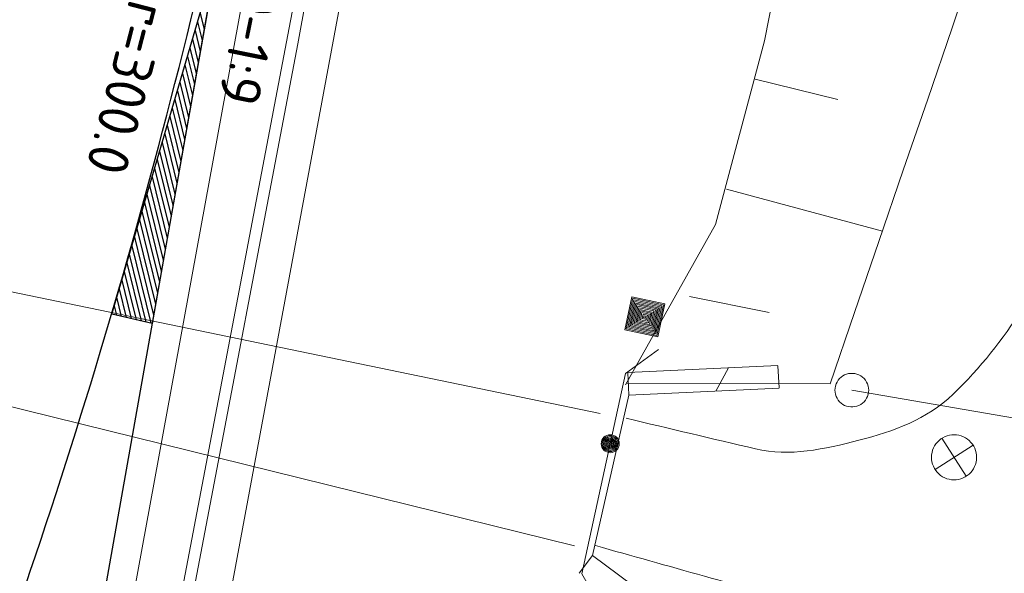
# Model space of a CAD drawing. Header units: metres. Extents: x 3425540 to 3446143, y 5432760 to 5444637.
# Tile 197 of 256: x 3436061 to 3436105, y 5440490 to 5440515. Entities that reach past the tile are written whole.
import ezdxf
from ezdxf.enums import TextEntityAlignment as Align

# ---------------------------------------------------------------- set-up
doc = ezdxf.new("R2010")
doc.units = ezdxf.units.M
for name, color, linetype, lineweight in [('B_Bestand', 9, 'Continuous', 18), ('B_Böschung', 9, 'Continuous', 18), ('B_Flurgrenzen', 9, 'Continuous', 18), ('B_Gleisachse', 9, 'Continuous', 25), ('Bestand Kabeltröge', 9, 'Continuous', 18), ('Bestand_Neu_Strecke 3433', 9, 'Continuous', 18)]:
    doc.layers.add(name, color=color, linetype=linetype, lineweight=lineweight)
doc.styles.get("Standard").update_dxf_attribs({"font": 'isocpeur.ttf'})

msp = doc.modelspace()

# ---------------------------------------------------------------- linework, layer by layer
at = {"layer": 'B_Bestand'}
for p, q in [((3436086.843, 5440497.281), (3436054.078, 5440504.061)), ((3436054.194, 5440499.194), (3436085.708, 5440491.418)), ((3436094.729, 5440499.41), (3436088.073, 5440499.102)), ((3436088.118, 5440498.118), (3436088.073, 5440499.089)), ((3436092.531, 5440499.309), (3436091.978, 5440498.282)), ((3436094.774, 5440498.426), (3436094.729, 5440499.397)), ((3436094.775, 5440498.412), (3436088.119, 5440498.104)), ((3436088.119, 5440498.104), (3436086.508, 5440490.991)), ((3436102.002, 5440496.186), (3436103.072, 5440494.499)), ((3436103.378, 5440495.882), (3436101.696, 5440494.803)), ((3436085.919, 5440490.2), (3436086.5, 5440490.981)), ((3436096.071, 5440483.869), (3436086.508, 5440490.991))]:
    msp.add_line(p, q, dxfattribs=at)
for points in [[(3436088.243, 5440502.466), (3436087.93, 5440500.999), (3436089.397, 5440500.686), (3436089.71, 5440502.153), (3436088.243, 5440502.466)], [(3436088.289, 5440502.396), (3436087.999, 5440501.039), (3436089.356, 5440500.749), (3436089.646, 5440502.106), (3436088.289, 5440502.396)], [(3436088.334, 5440502.326), (3436088.069, 5440501.084), (3436089.311, 5440500.819), (3436089.576, 5440502.061), (3436088.334, 5440502.326)], [(3436088.379, 5440502.256), (3436088.139, 5440501.129), (3436089.265, 5440500.889), (3436089.506, 5440502.015), (3436088.379, 5440502.256)], [(3436088.425, 5440502.186), (3436088.209, 5440501.175), (3436089.22, 5440500.959), (3436089.435, 5440501.97), (3436088.425, 5440502.186)], [(3436088.47, 5440502.116), (3436088.279, 5440501.22), (3436089.174, 5440501.029), (3436089.365, 5440501.925), (3436088.47, 5440502.116)], [(3436088.516, 5440502.046), (3436088.349, 5440501.266), (3436089.129, 5440501.1), (3436089.295, 5440501.879), (3436088.516, 5440502.046)], [(3436088.561, 5440501.975), (3436088.419, 5440501.311), (3436089.084, 5440501.169), (3436089.225, 5440501.834), (3436088.561, 5440501.975)], [(3436088.606, 5440501.905), (3436088.489, 5440501.357), (3436089.038, 5440501.24), (3436089.155, 5440501.788), (3436088.606, 5440501.905)], [(3436088.652, 5440501.835), (3436088.56, 5440501.402), (3436088.993, 5440501.31), (3436089.085, 5440501.743), (3436088.652, 5440501.835)], [(3436088.697, 5440501.765), (3436088.63, 5440501.448), (3436088.947, 5440501.38), (3436089.015, 5440501.697), (3436088.697, 5440501.765)], [(3436088.743, 5440501.695), (3436088.7, 5440501.493), (3436088.902, 5440501.45), (3436088.945, 5440501.652), (3436088.743, 5440501.695)], [(3436088.788, 5440501.625), (3436088.77, 5440501.538), (3436088.856, 5440501.52), (3436088.875, 5440501.607), (3436088.788, 5440501.625)], [(3436089.435, 5440500.128), (3436087.97, 5440499.059), (3436086.026, 5440490.177), (3436086.977, 5440488.525)], [(3436102.32, 5440494.365), (3436102.424, 5440494.348), (3436102.528, 5440494.341), (3436102.633, 5440494.346), (3436102.736, 5440494.362), (3436102.838, 5440494.388), (3436102.936, 5440494.425), (3436103.029, 5440494.471), (3436103.118, 5440494.528), (3436103.2, 5440494.593), (3436103.274, 5440494.666), (3436103.341, 5440494.747), (3436103.398, 5440494.834), (3436103.447, 5440494.927), (3436103.485, 5440495.025), (3436103.513, 5440495.126), (3436103.53, 5440495.229), (3436103.536, 5440495.333), (3436103.532, 5440495.438), (3436103.516, 5440495.542), (3436103.49, 5440495.643), (3436103.453, 5440495.741), (3436103.407, 5440495.835), (3436103.35, 5440495.923), (3436103.285, 5440496.005), (3436103.212, 5440496.08), (3436103.131, 5440496.146), (3436103.043, 5440496.204), (3436102.951, 5440496.252), (3436102.853, 5440496.291), (3436102.752, 5440496.318), (3436102.649, 5440496.336), (3436102.544, 5440496.342), (3436102.44, 5440496.337), (3436102.336, 5440496.322), (3436102.235, 5440496.295), (3436102.137, 5440496.259), (3436102.043, 5440496.212), (3436101.955, 5440496.156), (3436101.873, 5440496.09), (3436101.798, 5440496.017), (3436101.732, 5440495.936), (3436101.674, 5440495.849), (3436101.626, 5440495.756), (3436101.587, 5440495.658), (3436101.559, 5440495.558), (3436101.542, 5440495.454), (3436101.536, 5440495.35), (3436101.541, 5440495.245), (3436101.556, 5440495.142), (3436101.583, 5440495.04), (3436101.619, 5440494.942), (3436101.666, 5440494.849), (3436101.722, 5440494.76), (3436101.787, 5440494.678), (3436101.861, 5440494.604), (3436101.942, 5440494.537), (3436102.029, 5440494.479), (3436102.122, 5440494.431), (3436102.219, 5440494.393), (3436102.32, 5440494.365)]]:
    msp.add_lwpolyline(points, dxfattribs=at)
for radius in [0.4, 0.35, 0.3, 0.25, 0.2, 0.15, 0.1, 0.05]:
    msp.add_circle((3436087.289, 5440495.946), radius, dxfattribs=at)
for points, knots in [([(3436108.086, 5440505.803), (3436107.246, 5440504.511), (3436106.406, 5440503.218), (3436105.566, 5440501.925), (3436104.682, 5440500.564), (3436103.722, 5440499.324), (3436102.497, 5440498.145), (3436101.326, 5440497.018), (3436099.851, 5440496.494), (3436098.317, 5440496.097), (3436096.803, 5440495.706), (3436095.229, 5440495.361), (3436093.739, 5440495.714), (3436091.826, 5440496.167), (3436089.913, 5440496.62), (3436088, 5440497.073)], [0, 0, 0, 0, 0.187695, 0.187695, 0.187695, 0.385298, 0.385298, 0.385298, 0.574206, 0.574206, 0.574206, 0.760648, 0.760648, 0.760648, 1, 1, 1, 1]), ([(3436086.638, 5440491.422), (3436089.856, 5440490.52), (3436093.074, 5440489.618), (3436096.292, 5440488.716), (3436098.492, 5440488.1), (3436100.628, 5440487.303), (3436102.76, 5440486.45), (3436105.093, 5440485.517), (3436107.216, 5440484.228), (3436109.338, 5440482.848), (3436110.86, 5440481.858), (3436112.233, 5440480.759), (3436113.508, 5440479.45), (3436115.612, 5440477.29), (3436117.267, 5440474.931), (3436118.859, 5440472.366), (3436120.525, 5440469.681), (3436121.892, 5440467.027), (3436122.863, 5440463.976), (3436123.82, 5440460.968), (3436124.504, 5440457.948), (3436124.205, 5440454.907), (3436123.95, 5440452.319), (3436123.696, 5440449.73), (3436123.441, 5440447.141)], [0, 0, 0, 0, 0.154476, 0.154476, 0.154476, 0.26007, 0.26007, 0.26007, 0.375619, 0.375619, 0.375619, 0.458498, 0.458498, 0.458498, 0.595283, 0.595283, 0.595283, 0.738517, 0.738517, 0.738517, 0.879768, 0.879768, 0.879768, 1, 1, 1, 1])]:
    msp.add_open_spline(points, degree=3, knots=knots, dxfattribs=at)
at = {"layer": 'B_Böschung'}
for p, q in [((3436093.716, 5440512.116), (3436097.383, 5440511.213)), ((3436092.439, 5440507.238), (3436099.359, 5440505.378)), ((3436090.801, 5440502.47), (3436094.338, 5440501.759)), ((3436088.05, 5440498.611), (3436097.038, 5440498.606))]:
    msp.add_line(p, q, dxfattribs=at)
for points in [[(3436087.96, 5440498.55), (3436091.951, 5440505.676), (3436094.124, 5440513.816), (3436095.758, 5440522.083), (3436097.155, 5440530.392), (3436098.414, 5440538.724), (3436099.606, 5440547.066), (3436100.791, 5440555.41), (3436102.029, 5440563.747), (3436104.036, 5440571.918), (3436108.081, 5440579.303), (3436109.631, 5440587.573), (3436110.277, 5440595.974), (3436111.892, 5440604.247), (3436113.023, 5440612.59), (3436113.978, 5440620.966), (3436115.602, 5440629.234), (3436118.025, 5440637.308), (3436120.486, 5440645.364), (3436122.923, 5440653.428)], [(3436103.506, 5440517.567), (3436102.45, 5440514.395), (3436101.368, 5440511.238), (3436100.285, 5440508.08), (3436099.203, 5440504.922), (3436098.12, 5440501.764), (3436097.038, 5440498.606)]]:
    msp.add_lwpolyline(points, dxfattribs=at)
at = {"layer": 'B_Flurgrenzen'}
msp.add_line((3436112.389, 5440495.852), (3436098.002, 5440498.321), dxfattribs=at)
msp.add_lwpolyline([(3436098.752, 5440498.321), (3436098.746, 5440498.415), (3436098.728, 5440498.504), (3436098.699, 5440498.599), (3436098.658, 5440498.681), (3436098.604, 5440498.758), (3436098.545, 5440498.835), (3436098.48, 5440498.9), (3436098.404, 5440498.953), (3436098.321, 5440499), (3436098.232, 5440499.03), (3436098.144, 5440499.053), (3436098.049, 5440499.065), (3436097.955, 5440499.065), (3436097.86, 5440499.053), (3436097.772, 5440499.03), (3436097.683, 5440499), (3436097.6, 5440498.953), (3436097.524, 5440498.9), (3436097.459, 5440498.835), (3436097.4, 5440498.758), (3436097.346, 5440498.681), (3436097.305, 5440498.599), (3436097.276, 5440498.504), (3436097.258, 5440498.415), (3436097.252, 5440498.321), (3436097.258, 5440498.227), (3436097.276, 5440498.138), (3436097.305, 5440498.043), (3436097.346, 5440497.961), (3436097.4, 5440497.884), (3436097.459, 5440497.807), (3436097.524, 5440497.742), (3436097.6, 5440497.689), (3436097.683, 5440497.642), (3436097.772, 5440497.612), (3436097.86, 5440497.589), (3436097.955, 5440497.577), (3436098.049, 5440497.577), (3436098.144, 5440497.589), (3436098.232, 5440497.612), (3436098.321, 5440497.642), (3436098.404, 5440497.689), (3436098.48, 5440497.742), (3436098.545, 5440497.807), (3436098.604, 5440497.884), (3436098.658, 5440497.961), (3436098.699, 5440498.043), (3436098.728, 5440498.138), (3436098.746, 5440498.227), (3436098.752, 5440498.321)], dxfattribs=at)
at = {"layer": 'B_Gleisachse'}
for p, q in [((3436083.422, 5440594.236), (3436057.919, 5440450.189)), ((3436069.101, 5440515.039), (3436069.278, 5440514.321)), ((3436068.989, 5440514.658), (3436069.191, 5440513.833)), ((3436068.877, 5440514.276), (3436069.105, 5440513.346)), ((3436068.653, 5440513.512), (3436068.933, 5440512.371)), ((3436068.765, 5440513.894), (3436069.019, 5440512.859)), ((3436068.54, 5440513.13), (3436068.847, 5440511.884)), ((3436068.428, 5440512.748), (3436068.76, 5440511.396)), ((3436068.316, 5440512.367), (3436068.674, 5440510.909)), ((3436068.204, 5440511.985), (3436068.588, 5440510.421)), ((3436068.092, 5440511.603), (3436068.502, 5440509.934)), ((3436067.98, 5440511.221), (3436068.416, 5440509.446)), ((3436067.755, 5440510.457), (3436068.243, 5440508.472)), ((3436067.868, 5440510.839), (3436068.33, 5440508.959)), ((3436067.643, 5440510.076), (3436068.157, 5440507.984)), ((3436067.531, 5440509.694), (3436068.071, 5440507.497)), ((3436067.419, 5440509.312), (3436067.985, 5440507.009)), ((3436067.307, 5440508.93), (3436067.899, 5440506.522)), ((3436067.195, 5440508.548), (3436067.812, 5440506.034)), ((3436067.083, 5440508.166), (3436067.726, 5440505.547)), ((3436066.858, 5440507.403), (3436067.554, 5440504.572)), ((3436066.97, 5440507.785), (3436067.64, 5440505.06)), ((3436066.746, 5440507.021), (3436067.468, 5440504.085)), ((3436066.634, 5440506.639), (3436067.381, 5440503.597)), ((3436066.522, 5440506.257), (3436067.295, 5440503.11)), ((3436066.41, 5440505.876), (3436067.209, 5440502.622)), ((3436066.298, 5440505.494), (3436067.123, 5440502.135)), ((3436066.186, 5440505.112), (3436067.037, 5440501.647)), ((3436065.961, 5440504.348), (3436066.7, 5440501.339)), ((3436066.073, 5440504.73), (3436066.919, 5440501.288)), ((3436065.849, 5440503.966), (3436066.482, 5440501.391)), ((3436065.737, 5440503.585), (3436066.263, 5440501.442)), ((3436065.625, 5440503.203), (3436066.045, 5440501.493)), ((3436065.513, 5440502.821), (3436065.826, 5440501.544)), ((3436065.401, 5440502.439), (3436065.608, 5440501.595)), ((3436065.288, 5440502.057), (3436065.389, 5440501.646))]:
    msp.add_line(p, q, dxfattribs=at)
msp.add_lwpolyline([(3436069.864, 5440517.637), (3436066.971, 5440501.276), (3436065.182, 5440501.695), (3436069.864, 5440517.637)], dxfattribs=at)
msp.add_arc((3435777.446, 5440586.273), 299.902, 341.05437, 349.96184, dxfattribs=at)
at = {"layer": 'Bestand Kabeltröge'}
for p, q in [((3436074.958, 5440524.715), (3436072.94, 5440513.773)), ((3436075.45, 5440524.625), (3436073.432, 5440513.683)), ((3436072.94, 5440513.775), (3436067.69, 5440486.196)), ((3436073.432, 5440513.681), (3436068.182, 5440486.102))]:
    msp.add_line(p, q, dxfattribs=at)
at = {"layer": 'Bestand_Neu_Strecke 3433'}
for p, q in [((3436072.724, 5440525.179), (3436061.171, 5440462.053)), ((3436077.019, 5440524.645), (3436069.853, 5440486.108))]:
    msp.add_line(p, q, dxfattribs=at)

# ---------------------------------------------------------------- texts
at = {"layer": 'B_Bestand'}
msp.add_text('r=300.0', height=1.8, rotation=255.507, dxfattribs=at).set_placement((3436065.87, 5440511.727), align=Align.MIDDLE)
at = {"layer": 'B_Gleisachse'}
msp.add_text('49-300-1:9  ', height=1.8, rotation=258.5589, dxfattribs=at).set_placement((3436071.702, 5440515.591), align=Align.MIDDLE)

doc.saveas('drawing.dxf')
